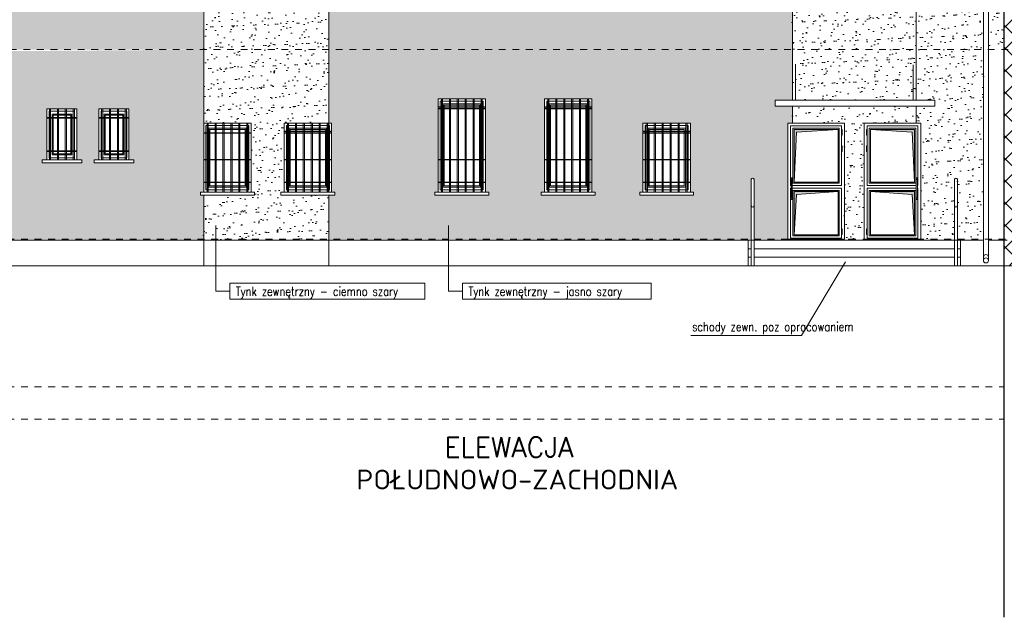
# Model space of a CAD drawing. Header units: millimetres. Extents: x 6354466 to 6508314, y -1889048 to -1342748.
# Tile 17 of 134: x 6396199 to 6413595, y -1791889 to -1781334. Entities that reach past the tile are written whole.
import ezdxf
from ezdxf.enums import TextEntityAlignment as Align

# ---------------------------------------------------------------- set-up
doc = ezdxf.new("R2010")
doc.units = ezdxf.units.MM
doc.linetypes.add('Przerywana', pattern=[4.8, 2.4, -2.4])
for name, color, linetype, lineweight in [('CIENKIE', 161, 'Continuous', 13), ('L-1', 10, 'Continuous', 30), ('L-3', 10, 'Continuous', 18), ('L-4', 92, 'Continuous', 20), ('L-5', 152, 'Continuous', 9), ('L-HATCH', 252, 'Continuous', 5), ('L-OPIS', 142, 'Continuous', 9)]:
    doc.layers.add(name, color=color, linetype=linetype, lineweight=lineweight)
doc.styles.add('160', font='simplex.shx', dxfattribs={"width": 0.8, "height": 160})
doc.styles.add('SIM-DIM', font='simplex.shx', dxfattribs={"width": 0.7, "bigfont": 'cdmbigpl.shx'})

msp = doc.modelspace()

# ---------------------------------------------------------------- hatches: boundary and pattern name
at = {"layer": 'L-3', "lineweight": 5, "ltscale": 10, "transparency": 33554687}
h = msp.add_hatch(dxfattribs=at)
h.set_pattern_fill('AR-SAND', color=256, scale=5.4, angle=45)
h.paths.add_polyline_path([(6399443.1, -1777766.1), (6399443.1, -1775595), (6392333.1, -1775595), (6392333.1, -1776116.1), (6392333.1, -1776296.1), (6392333.1, -1776696.1), (6392333.1, -1777196.1), (6392333.1, -1777596.1), (6392333.1, -1777766.1), (6392388.1, -1777766.1), (6392388.1, -1777816.1), (6392333.1, -1777816.1), (6392333.1, -1778554.1), (6399443.1, -1778554.1), (6399438.1, -1777816.1), (6399438.1, -1777766.1)])
h.paths.add_polyline_path([(6399443.1, -1781056.1), (6399443.1, -1778554.1), (6392333.1, -1778554.1), (6392333.1, -1779406.1), (6392333.1, -1779586.1), (6392333.1, -1779986.1), (6392333.1, -1780486.1), (6392333.1, -1780886.1), (6392333.1, -1781056.1), (6392388.1, -1781056.1), (6392388.1, -1781106.1), (6392333.1, -1781106.1), (6392333.1, -1781864.1), (6393293.1, -1781864.1), (6393293.1, -1781302.1), (6393293.1, -1781152.1), (6393373.1, -1781152.1), (6393513.1, -1781152.1), (6393653.1, -1781152.1), (6393793.1, -1781152.1), (6393933.1, -1781152.1), (6394073.1, -1781152.1), (6394133.1, -1781152.1), (6394133.1, -1781312.1), (6394133.1, -1781864.1), (6394453.1, -1781864.1), (6394453.1, -1781302.1), (6394453.1, -1781152.1), (6394533.1, -1781152.1), (6394673.1, -1781152.1), (6394813.1, -1781152.1), (6394953.1, -1781152.1), (6395093.1, -1781152.1), (6395233.1, -1781152.1), (6395293.1, -1781152.1), (6395293.1, -1781312.1), (6395293.1, -1781864.1), (6399443.1, -1781864.1), (6399438.1, -1781106.1), (6399438.1, -1781056.1)])
h.paths.add_polyline_path([(6398130.3, -1783810.6), (6398130.3, -1782910.6), (6397600.3, -1782910.6), (6397600.3, -1783810.6)], flags=16)
h.paths.add_polyline_path([(6397515.3, -1783860.6), (6398215.3, -1783860.6), (6398215.3, -1783810.6), (6398130.3, -1783810.6), (6397600.3, -1783810.6), (6397515.3, -1783810.6)], flags=16)
h.paths.add_polyline_path([(6399443.1, -1784434.1), (6399388.1, -1784434.1), (6399388.1, -1784384.1), (6399443.1, -1784384.1), (6399443.1, -1784204.1), (6399443.1, -1783804.1), (6399443.1, -1783334.1), (6399443.1, -1783304.1), (6399443.1, -1783164.1), (6399443.1, -1781864.1), (6395293.1, -1781894.1), (6395293.1, -1782064.1), (6395348.1, -1782064.1), (6395348.1, -1781179.7), (6394398.1, -1781179.7), (6394398.1, -1782064.1), (6394453.1, -1782064.1), (6394453.1, -1781864.1), (6394133.1, -1781894.1), (6394133.1, -1782064.1), (6394188.1, -1782064.1), (6394188.1, -1781179.7), (6393238.1, -1781179.7), (6393238.1, -1782064.1), (6393293.1, -1782064.1), (6393293.1, -1781864.1), (6392333.1, -1781864.1), (6392333.1, -1782734.1), (6392333.1, -1782914.1), (6392333.1, -1783314.1), (6392333.1, -1783814.1), (6392333.1, -1784214.1), (6392333.1, -1784384.1), (6392388.1, -1784384.1), (6392388.1, -1784434.1), (6392333.1, -1784434.1), (6392333.1, -1785214.1), (6393203.1, -1785214.1), (6393203.1, -1783472.1), (6394603.1, -1783472.1), (6394603.1, -1785214.1), (6399443.1, -1785214.1)])
h.paths.add_polyline_path([(6392333.1, -1785230.6), (6393203.1, -1785230.6), (6393203.1, -1785214.1), (6392333.1, -1785214.1)])
h.paths.add_polyline_path([(6397593.1, -1777196.1), (6397593.1, -1777036.1), (6397593.1, -1776446.1), (6397593.1, -1776296.1), (6397658.1, -1776296.1), (6397798.1, -1776296.1), (6397938.1, -1776296.1), (6398078.1, -1776296.1), (6398123.1, -1776296.1), (6398123.1, -1776456.1), (6398123.1, -1777046.1), (6398123.1, -1777196.1), (6398208.1, -1777196.1), (6398208.1, -1777246.1), (6397508.1, -1777246.1), (6397508.1, -1777196.1)], flags=16)
h.paths.add_polyline_path([(6396673.1, -1777196.1), (6396673.1, -1777036.1), (6396673.1, -1776446.1), (6396673.1, -1776296.1), (6396738.1, -1776296.1), (6396878.1, -1776296.1), (6397018.1, -1776296.1), (6397158.1, -1776296.1), (6397203.1, -1776296.1), (6397203.1, -1776456.1), (6397203.1, -1777046.1), (6397203.1, -1777196.1), (6397288.1, -1777196.1), (6397288.1, -1777246.1), (6396588.1, -1777246.1), (6396588.1, -1777196.1)], flags=16)
h.paths.add_polyline_path([(6393293.1, -1777234.1), (6393293.1, -1777054.1), (6393293.1, -1776472.1), (6393293.1, -1776322.1), (6393373.1, -1776322.1), (6393513.1, -1776322.1), (6393653.1, -1776322.1), (6393793.1, -1776322.1), (6393933.1, -1776322.1), (6394073.1, -1776322.1), (6394133.1, -1776322.1), (6394133.1, -1776482.1), (6394133.1, -1777064.1), (6394133.1, -1777234.1), (6394188.1, -1777234.1), (6394188.1, -1777284.1), (6393238.1, -1777284.1), (6393238.1, -1777234.1)], flags=16)
h.paths.add_polyline_path([(6394453.1, -1777234.1), (6394453.1, -1777054.1), (6394453.1, -1776472.1), (6394453.1, -1776322.1), (6394533.1, -1776322.1), (6394673.1, -1776322.1), (6394813.1, -1776322.1), (6394953.1, -1776322.1), (6395093.1, -1776322.1), (6395233.1, -1776322.1), (6395293.1, -1776322.1), (6395293.1, -1776482.1), (6395293.1, -1777064.1), (6395293.1, -1777234.1), (6395348.1, -1777234.1), (6395348.1, -1777284.1), (6394398.1, -1777284.1), (6394398.1, -1777234.1)], flags=16)
h.paths.add_polyline_path([(6397593.1, -1780486.1), (6397593.1, -1780326.1), (6397593.1, -1779736.1), (6397593.1, -1779586.1), (6397658.1, -1779586.1), (6397798.1, -1779586.1), (6397938.1, -1779586.1), (6398078.1, -1779586.1), (6398123.1, -1779586.1), (6398123.1, -1779746.1), (6398123.1, -1780336.1), (6398123.1, -1780486.1), (6398208.1, -1780486.1), (6398208.1, -1780536.1), (6397508.1, -1780536.1), (6397508.1, -1780486.1)], flags=16)
h.paths.add_polyline_path([(6396673.1, -1780486.1), (6396673.1, -1780326.1), (6396673.1, -1779736.1), (6396673.1, -1779586.1), (6396738.1, -1779586.1), (6396878.1, -1779586.1), (6397018.1, -1779586.1), (6397158.1, -1779586.1), (6397203.1, -1779586.1), (6397203.1, -1779746.1), (6397203.1, -1780336.1), (6397203.1, -1780486.1), (6397288.1, -1780486.1), (6397288.1, -1780536.1), (6396588.1, -1780536.1), (6396588.1, -1780486.1)], flags=16)
h.paths.add_polyline_path([(6393293.1, -1780524.1), (6393293.1, -1780344.1), (6393293.1, -1779762.1), (6393293.1, -1779612.1), (6393373.1, -1779612.1), (6393513.1, -1779612.1), (6393653.1, -1779612.1), (6393793.1, -1779612.1), (6393933.1, -1779612.1), (6394073.1, -1779612.1), (6394133.1, -1779612.1), (6394133.1, -1779772.1), (6394133.1, -1780354.1), (6394133.1, -1780524.1), (6394188.1, -1780524.1), (6394188.1, -1780574.1), (6393238.1, -1780574.1), (6393238.1, -1780524.1)], flags=16)
h.paths.add_polyline_path([(6394453.1, -1780524.1), (6394453.1, -1780344.1), (6394453.1, -1779762.1), (6394453.1, -1779612.1), (6394533.1, -1779612.1), (6394673.1, -1779612.1), (6394813.1, -1779612.1), (6394953.1, -1779612.1), (6395093.1, -1779612.1), (6395233.1, -1779612.1), (6395293.1, -1779612.1), (6395293.1, -1779772.1), (6395293.1, -1780354.1), (6395293.1, -1780524.1), (6395348.1, -1780524.1), (6395348.1, -1780574.1), (6394398.1, -1780574.1), (6394398.1, -1780524.1)], flags=16)
h.paths.add_polyline_path([(6394529.8, -1783061.3), (6394913, -1783061.3), (6394913, -1783166.4), (6392935.2, -1783166.4), (6392935.2, -1783061.3), (6393294.7, -1783061.3)], flags=16)
h.paths.add_polyline_path([(6396673.1, -1783814.1), (6396673.1, -1783654.1), (6396673.1, -1783064.1), (6396673.1, -1782914.1), (6396738.1, -1782914.1), (6396878.1, -1782914.1), (6397018.1, -1782914.1), (6397158.1, -1782914.1), (6397203.1, -1782914.1), (6397203.1, -1783074.1), (6397203.1, -1783664.1), (6397203.1, -1783814.1), (6397288.1, -1783814.1), (6397288.1, -1783864.1), (6396588.1, -1783864.1), (6396588.1, -1783814.1)], flags=16)
h = msp.add_hatch(dxfattribs=at)
h.set_pattern_fill('AR-SAND', color=256, scale=5.4, angle=45)
h.paths.add_polyline_path([(6399443.1, -1778554.1), (6401653.1, -1778554.1), (6401653.1, -1777816.1), (6400758.1, -1777816.1), (6400758.1, -1777766.1), (6400813.1, -1777766.1), (6400813.1, -1777586.1), (6400813.1, -1777186.1), (6400813.1, -1776686.1), (6400813.1, -1776286.1), (6400813.1, -1776116.1), (6400893.1, -1776116.1), (6401033.1, -1776116.1), (6401173.1, -1776116.1), (6401313.1, -1776116.1), (6401453.1, -1776116.1), (6401593.1, -1776116.1), (6401653.1, -1776116.1), (6401653.1, -1775595), (6399443.1, -1775595), (6399443.1, -1777766.1), (6399493.1, -1777766.1), (6399493.1, -1777586.1), (6399493.1, -1777186.1), (6399493.1, -1776686.1), (6399493.1, -1776286.1), (6399493.1, -1776116.1), (6399573.1, -1776116.1), (6399713.1, -1776116.1), (6399853.1, -1776116.1), (6399993.1, -1776116.1), (6400133.1, -1776116.1), (6400273.1, -1776116.1), (6400333.1, -1776116.1), (6400333.1, -1776296.1), (6400333.1, -1776696.1), (6400333.1, -1777196.1), (6400333.1, -1777596.1), (6400333.1, -1777766.1), (6400388.1, -1777766.1), (6400388.1, -1777816.1), (6399443.1, -1777816.1)])
h.paths.add_polyline_path([(6399443.1, -1781056.1), (6399493.1, -1781056.1), (6399493.1, -1780876.1), (6399493.1, -1780476.1), (6399493.1, -1779976.1), (6399493.1, -1779576.1), (6399493.1, -1779406.1), (6399573.1, -1779406.1), (6399713.1, -1779406.1), (6399853.1, -1779406.1), (6399993.1, -1779406.1), (6400133.1, -1779406.1), (6400273.1, -1779406.1), (6400333.1, -1779406.1), (6400333.1, -1779586.1), (6400333.1, -1779986.1), (6400333.1, -1780486.1), (6400333.1, -1780886.1), (6400333.1, -1781056.1), (6400388.1, -1781056.1), (6400388.1, -1781106.1), (6399443.1, -1781106.1), (6399443.1, -1781864.1), (6401653.1, -1781864.1), (6401653.1, -1781106.1), (6400758.1, -1781106.1), (6400758.1, -1781056.1), (6400813.1, -1781056.1), (6400813.1, -1780876.1), (6400813.1, -1780476.1), (6400813.1, -1779976.1), (6400813.1, -1779576.1), (6400813.1, -1779406.1), (6400893.1, -1779406.1), (6401033.1, -1779406.1), (6401173.1, -1779406.1), (6401313.1, -1779406.1), (6401453.1, -1779406.1), (6401593.1, -1779406.1), (6401653.1, -1779406.1), (6401653.1, -1778554.1), (6399443.1, -1778554.1)])
h.paths.add_polyline_path([(6401653.1, -1785214.1), (6401653.1, -1784434.1), (6400808.1, -1784434.1), (6400808.1, -1784384.1), (6400863.1, -1784384.1), (6400863.1, -1784204.1), (6400863.1, -1783804.1), (6400863.1, -1783334.1), (6400863.1, -1783304.1), (6400863.1, -1783164.1), (6400943.1, -1783164.1), (6401083.1, -1783164.1), (6401223.1, -1783164.1), (6401363.1, -1783164.1), (6401503.1, -1783164.1), (6401653.1, -1783164.1), (6401653.1, -1781864.1), (6399443.1, -1781864.1), (6399443.1, -1783164.1), (6399523.1, -1783164.1), (6399663.1, -1783164.1), (6399803.1, -1783164.1), (6399943.1, -1783164.1), (6400083.1, -1783164.1), (6400223.1, -1783164.1), (6400283.1, -1783164.1), (6400283.1, -1783314.1), (6400283.1, -1783344.1), (6400283.1, -1783814.1), (6400283.1, -1784214.1), (6400283.1, -1784384.1), (6400338.1, -1784384.1), (6400338.1, -1784434.1), (6399443.1, -1784434.1), (6399443.1, -1785214.1)])
h.paths.add_polyline_path([(6399443.1, -1785230.6), (6399443.1, -1785214.1), (6401653.1, -1785214.1), (6401653.1, -1785230.6)])
h = msp.add_hatch(dxfattribs=at)
h.set_pattern_fill('AR-SAND', color=256, scale=5.4, angle=45)
h.paths.add_polyline_path([(6409850.3, -1778550.6), (6409850.3, -1777812.6), (6409795.3, -1777812.6), (6409795.3, -1777762.6), (6409850.3, -1777762.6), (6409850.3, -1777582.6), (6409850.3, -1777182.6), (6409850.3, -1776682.6), (6409850.3, -1776282.6), (6409850.3, -1776112.6), (6409850.3, -1775591.5), (6401660.3, -1775591.5), (6401660.3, -1776112.6), (6401660.3, -1776292.6), (6401660.3, -1776692.6), (6401660.3, -1777192.6), (6401660.3, -1777592.6), (6401660.3, -1777762.6), (6401715.3, -1777762.6), (6401715.3, -1777812.6), (6401660.3, -1777812.6), (6401660.3, -1778550.6)])
h.paths.add_polyline_path([(6409850.3, -1778550.6), (6401660.3, -1778550.6), (6401660.3, -1779402.6), (6401660.3, -1779582.6), (6401660.3, -1779982.6), (6401660.3, -1780482.6), (6401660.3, -1780882.6), (6401660.3, -1781052.6), (6401715.3, -1781052.6), (6401715.3, -1781102.6), (6401660.3, -1781102.6), (6401660.3, -1781860.6), (6409850.3, -1781860.6), (6409850.3, -1781102.6), (6409795.3, -1781102.6), (6409795.3, -1781052.6), (6409850.3, -1781052.6), (6409850.3, -1780872.6), (6409850.3, -1780472.6), (6409850.3, -1779972.6), (6409850.3, -1779572.6), (6409850.3, -1779402.6)])
h.paths.add_polyline_path([(6401710.3, -1783160.6), (6401710.3, -1783310.6), (6401710.3, -1783340.6), (6401710.3, -1783810.6), (6401710.3, -1784210.6), (6401710.3, -1784380.6), (6401765.3, -1784380.6), (6401765.3, -1784430.6), (6401660.3, -1784430.6), (6401660.3, -1785210.6), (6403773.3, -1785210.6), (6409124.2, -1785210.6), (6409124.2, -1784622.6), (6409124.2, -1784152.6, -0.8767874), (6409174.2, -1784152.6), (6409174.2, -1784622.6), (6409174.2, -1785210.6), (6409770.3, -1785210.6), (6409770.3, -1784460.6), (6409770.3, -1783210.6), (6409770.3, -1783160.6), (6409850.3, -1783160.6), (6409850.3, -1782862.3), (6409547.4, -1782862.3), (6409547.4, -1782757.1), (6409850.3, -1782757.1), (6409850.3, -1781860.6), (6401660.3, -1781860.6), (6401660.3, -1783160.6)])
h.paths.add_polyline_path([(6404230.3, -1776112.6), (6404370.3, -1776112.6), (6404430.3, -1776112.6), (6404430.3, -1776292.6), (6404430.3, -1776692.6), (6404430.3, -1777192.6), (6404430.3, -1777592.6), (6404430.3, -1777762.6), (6404485.3, -1777762.6), (6404485.3, -1777812.6), (6403535.3, -1777812.6), (6403535.3, -1777762.6), (6403590.3, -1777762.6), (6403590.3, -1777582.6), (6403590.3, -1777182.6), (6403590.3, -1776682.6), (6403590.3, -1776282.6), (6403590.3, -1776112.6), (6403670.3, -1776112.6), (6403810.3, -1776112.6), (6403950.3, -1776112.6), (6404090.3, -1776112.6), (6404210.3, -1776112.6)], is_closed=False, flags=16)
h.paths.add_polyline_path([(6406110.3, -1776112.6), (6406250.3, -1776112.6), (6406310.3, -1776112.6), (6406310.3, -1776292.6), (6406310.3, -1776692.6), (6406310.3, -1777192.6), (6406310.3, -1777592.6), (6406310.3, -1777762.6), (6406365.3, -1777762.6), (6406365.3, -1777812.6), (6405415.3, -1777812.6), (6405415.3, -1777762.6), (6405470.3, -1777762.6), (6405470.3, -1777582.6), (6405470.3, -1777182.6), (6405470.3, -1776682.6), (6405470.3, -1776282.6), (6405470.3, -1776112.6), (6405550.3, -1776112.6), (6405690.3, -1776112.6), (6405830.3, -1776112.6), (6405970.3, -1776112.6), (6406090.3, -1776112.6)], is_closed=False, flags=16)
h.paths.add_polyline_path([(6407850.3, -1776112.6), (6407990.3, -1776112.6), (6408050.3, -1776112.6), (6408050.3, -1776292.6), (6408050.3, -1776692.6), (6408050.3, -1777192.6), (6408050.3, -1777592.6), (6408050.3, -1777762.6), (6408105.3, -1777762.6), (6408105.3, -1777812.6), (6407155.3, -1777812.6), (6407155.3, -1777762.6), (6407210.3, -1777762.6), (6407210.3, -1777582.6), (6407210.3, -1777182.6), (6407210.3, -1776682.6), (6407210.3, -1776282.6), (6407210.3, -1776112.6), (6407290.3, -1776112.6), (6407430.3, -1776112.6), (6407570.3, -1776112.6), (6407710.3, -1776112.6), (6407830.3, -1776112.6)], is_closed=False, flags=16)
h.paths.add_polyline_path([(6404230.3, -1779402.6), (6404370.3, -1779402.6), (6404430.3, -1779402.6), (6404430.3, -1779582.6), (6404430.3, -1779982.6), (6404430.3, -1780482.6), (6404430.3, -1780882.6), (6404430.3, -1781052.6), (6404485.3, -1781052.6), (6404485.3, -1781102.6), (6403535.3, -1781102.6), (6403535.3, -1781052.6), (6403590.3, -1781052.6), (6403590.3, -1780872.6), (6403590.3, -1780472.6), (6403590.3, -1779972.6), (6403590.3, -1779572.6), (6403590.3, -1779402.6), (6403670.3, -1779402.6), (6403810.3, -1779402.6), (6403950.3, -1779402.6), (6404090.3, -1779402.6), (6404210.3, -1779402.6)], is_closed=False, flags=16)
h.paths.add_polyline_path([(6406110.3, -1779402.6), (6406250.3, -1779402.6), (6406310.3, -1779402.6), (6406310.3, -1779582.6), (6406310.3, -1779982.6), (6406310.3, -1780482.6), (6406310.3, -1780882.6), (6406310.3, -1781052.6), (6406365.3, -1781052.6), (6406365.3, -1781102.6), (6405415.3, -1781102.6), (6405415.3, -1781052.6), (6405470.3, -1781052.6), (6405470.3, -1780872.6), (6405470.3, -1780472.6), (6405470.3, -1779972.6), (6405470.3, -1779572.6), (6405470.3, -1779402.6), (6405550.3, -1779402.6), (6405690.3, -1779402.6), (6405830.3, -1779402.6), (6405970.3, -1779402.6), (6406090.3, -1779402.6)], is_closed=False, flags=16)
h.paths.add_polyline_path([(6407850.3, -1779402.6), (6407990.3, -1779402.6), (6408050.3, -1779402.6), (6408050.3, -1779582.6), (6408050.3, -1779982.6), (6408050.3, -1780482.6), (6408050.3, -1780882.6), (6408050.3, -1781052.6), (6408105.3, -1781052.6), (6408105.3, -1781102.6), (6407155.3, -1781102.6), (6407155.3, -1781052.6), (6407210.3, -1781052.6), (6407210.3, -1780872.6), (6407210.3, -1780472.6), (6407210.3, -1779972.6), (6407210.3, -1779572.6), (6407210.3, -1779402.6), (6407290.3, -1779402.6), (6407430.3, -1779402.6), (6407570.3, -1779402.6), (6407710.3, -1779402.6), (6407830.3, -1779402.6)], is_closed=False, flags=16)
h.paths.add_polyline_path([(6404230.3, -1782730.6), (6404370.3, -1782730.6), (6404430.3, -1782730.6), (6404430.3, -1782880.6), (6404430.3, -1782910.6), (6404430.3, -1783810.6), (6404430.3, -1784210.6), (6404430.3, -1784380.6), (6404485.3, -1784380.6), (6404485.3, -1784430.6), (6403535.3, -1784430.6), (6403535.3, -1784380.6), (6403590.3, -1784380.6), (6403590.3, -1784200.6), (6403590.3, -1783800.6), (6403590.3, -1782900.6), (6403590.3, -1782870.6), (6403590.3, -1782730.6), (6403670.3, -1782730.6), (6403810.3, -1782730.6), (6403950.3, -1782730.6), (6404090.3, -1782730.6), (6404210.3, -1782730.6)], is_closed=False, flags=16)
h.paths.add_polyline_path([(6406110.3, -1782730.6), (6406250.3, -1782730.6), (6406310.3, -1782730.6), (6406310.3, -1782880.6), (6406310.3, -1782910.6), (6406310.3, -1783810.6), (6406310.3, -1784210.6), (6406310.3, -1784380.6), (6406365.3, -1784380.6), (6406365.3, -1784430.6), (6405415.3, -1784430.6), (6405415.3, -1784380.6), (6405470.3, -1784380.6), (6405470.3, -1784200.6), (6405470.3, -1783800.6), (6405470.3, -1782900.6), (6405470.3, -1782870.6), (6405470.3, -1782730.6), (6405550.3, -1782730.6), (6405690.3, -1782730.6), (6405830.3, -1782730.6), (6405970.3, -1782730.6), (6406090.3, -1782730.6)], is_closed=False, flags=16)
h.paths.add_polyline_path([(6407850.3, -1783160.6), (6407990.3, -1783160.6), (6408050.3, -1783160.6), (6408050.3, -1783310.6), (6408050.3, -1783340.6), (6408050.3, -1783810.6), (6408050.3, -1784210.6), (6408050.3, -1784380.6), (6408105.3, -1784380.6), (6408105.3, -1784430.6), (6407155.3, -1784430.6), (6407155.3, -1784380.6), (6407210.3, -1784380.6), (6407210.3, -1784200.6), (6407210.3, -1783800.6), (6407210.3, -1783330.6), (6407210.3, -1783300.6), (6407210.3, -1783160.6), (6407290.3, -1783160.6), (6407430.3, -1783160.6), (6407570.3, -1783160.6), (6407710.3, -1783160.6), (6407830.3, -1783160.6)], is_closed=False, flags=16)
h = msp.add_hatch(dxfattribs=at)
h.set_pattern_fill('AR-SAND', color=256, scale=5.4, angle=45)
h.paths.add_polyline_path([(6409843.1, -1777816.1), (6409843.1, -1778554.1), (6412033.1, -1778554.1), (6412033.1, -1777816.1), (6411138.1, -1777816.1), (6411138.1, -1777766.1), (6411193.1, -1777766.1), (6411193.1, -1777586.1), (6411193.1, -1777186.1), (6411193.1, -1776686.1), (6411193.1, -1776286.1), (6411193.1, -1776116.1), (6411273.1, -1776116.1), (6411413.1, -1776116.1), (6411553.1, -1776116.1), (6411693.1, -1776116.1), (6411833.1, -1776116.1), (6411973.1, -1776116.1), (6412033.1, -1776116.1), (6412033.1, -1775595), (6409843.1, -1775595), (6409843.1, -1776116.1), (6409923.1, -1776116.1), (6410063.1, -1776116.1), (6410203.1, -1776116.1), (6410343.1, -1776116.1), (6410483.1, -1776116.1), (6410623.1, -1776116.1), (6410683.1, -1776116.1), (6410683.1, -1776296.1), (6410683.1, -1776696.1), (6410683.1, -1777196.1), (6410683.1, -1777596.1), (6410683.1, -1777766.1), (6410738.1, -1777766.1), (6410738.1, -1777816.1)])
h.paths.add_polyline_path([(6411273.1, -1779406.1), (6411413.1, -1779406.1), (6411553.1, -1779406.1), (6411693.1, -1779406.1), (6411833.1, -1779406.1), (6411973.1, -1779406.1), (6412033.1, -1779406.1), (6412033.1, -1778554.1), (6409843.1, -1778554.1), (6409843.1, -1779406.1), (6409923.1, -1779406.1), (6410063.1, -1779406.1), (6410203.1, -1779406.1), (6410343.1, -1779406.1), (6410483.1, -1779406.1), (6410623.1, -1779406.1), (6410683.1, -1779406.1), (6410683.1, -1779586.1), (6410683.1, -1779986.1), (6410683.1, -1780486.1), (6410683.1, -1780886.1), (6410683.1, -1781056.1), (6410738.1, -1781056.1), (6410738.1, -1781106.1), (6409843.1, -1781106.1), (6409843.1, -1781864.1), (6412033.1, -1781864.1), (6412033.1, -1781106.1), (6411138.1, -1781106.1), (6411138.1, -1781056.1), (6411193.1, -1781056.1), (6411193.1, -1780876.1), (6411193.1, -1780476.1), (6411193.1, -1779976.1), (6411193.1, -1779576.1), (6411193.1, -1779406.1), (6411253.1, -1779406.1)], is_closed=False)
h.paths.add_polyline_path([(6409843.1, -1782760.6), (6409899.7, -1782760.6), (6411977.8, -1782760.6), (6412033.1, -1782760.6), (6412033.1, -1781864.1), (6409843.1, -1781864.1)])
h.paths.add_polyline_path([(6409843.1, -1783164.1), (6410763.1, -1783164.1), (6410763.1, -1785214.1), (6411113.1, -1785214.1), (6411113.1, -1783164.1), (6412033.1, -1783164.1), (6412033.1, -1782865.8), (6409843.1, -1782865.8)])
h = msp.add_hatch(dxfattribs=at)
h.set_pattern_fill('AR-SAND', color=256, scale=5.4, angle=45)
h.paths.add_polyline_path([(6413590.3, -1781860.6), (6413590.3, -1778550.6), (6413315.1, -1778550.6), (6413315.1, -1781860.6)])
h.paths.add_polyline_path([(6413590.3, -1775591.5), (6413315.1, -1775591.5), (6413315.1, -1778550.6), (6413590.3, -1778550.6), (6413590.3, -1775594.8)], is_closed=False)
h.paths.add_polyline_path([(6412040.3, -1778550.6), (6413225.1, -1778550.6), (6413225.1, -1775591.5), (6412040.3, -1775591.5), (6412040.3, -1776112.6), (6412040.3, -1776292.6), (6412040.3, -1776692.6), (6412040.3, -1777192.6), (6412040.3, -1777592.6), (6412040.3, -1777762.6), (6412095.3, -1777762.6), (6412095.3, -1777812.6), (6412040.3, -1777812.6)])
h.paths.add_polyline_path([(6412040.3, -1779402.6), (6412040.3, -1779582.6), (6412040.3, -1779982.6), (6412040.3, -1780482.6), (6412040.3, -1780882.6), (6412040.3, -1781052.6), (6412095.3, -1781052.6), (6412095.3, -1781102.6), (6412040.3, -1781102.6), (6412040.3, -1781860.6), (6413225.1, -1781860.6), (6413225.1, -1778550.6), (6412040.3, -1778550.6)])
h.paths.add_polyline_path([(6412120.3, -1785210.6), (6412716.5, -1785210.6), (6412716.5, -1784622.6), (6412716.5, -1784152.6, -0.8767874), (6412766.5, -1784152.6), (6412766.5, -1784580.6), (6412766.5, -1784622.6), (6412766.5, -1785210.6), (6413225.1, -1785210.6), (6413225.1, -1781860.6), (6412040.3, -1781860.6), (6412040.3, -1782757.1), (6412368.3, -1782757.1), (6412368.3, -1782862.3), (6412040.3, -1782862.3), (6412040.3, -1783160.6), (6412120.3, -1783160.6), (6412120.3, -1785210.6)])
at = {"layer": 'L-HATCH', "ltscale": 10, "transparency": 33554687}
h = msp.add_hatch(dxfattribs=at)
h.set_pattern_fill('ANSI37', color=252, scale=87)
h.set_pattern_definition([(45, (-48566.55, 74678.3), (-195.320571, 195.320571), []), (135, (-48566.55, 74678.3), (-195.320571, -195.320571), [])])
h.paths.add_polyline_path([(6428680.3, -1772056), (6413590.3, -1772056), (6413590.3, -1785680.6), (6428680.3, -1785680.6)])
at = {"layer": 'L-HATCH'}
h = msp.add_hatch(color=256, dxfattribs=at)
h.dxf.hatch_style = 1
h.paths.add_polyline_path([(6410660.3, -1783270.6), (6409880.3, -1783270.6), (6409880.3, -1783283.7), (6409921.8, -1783334.2), (6409922.5, -1783320.6)])
h.paths.add_polyline_path([(6409921.8, -1783334.2), (6409880.3, -1783283.7), (6409880.3, -1784200.6)])
h = msp.add_hatch(color=256, dxfattribs=at)
h.dxf.hatch_style = 1
h.paths.add_polyline_path([(6411230.3, -1783270.6), (6412010.3, -1783270.6), (6412010.3, -1783283.7), (6411968.9, -1783334.2), (6411968.2, -1783320.6)])
h.paths.add_polyline_path([(6411968.9, -1783334.2), (6412010.3, -1783283.7), (6412010.3, -1784200.6)])
h = msp.add_hatch(color=256, dxfattribs=at)
h.dxf.hatch_style = 1
h.paths.add_polyline_path([(6410467.7, -1784383.6), (6410473.1, -1784370.6), (6409880.3, -1784370.6), (6409880.3, -1785115.2), (6409881.3, -1785114), (6409922.5, -1784420.6)])
h.paths.add_polyline_path([(6409881.3, -1785114), (6409880.3, -1785115.2), (6409880.3, -1785130.6)])
h.paths.add_polyline_path([(6410560.3, -1784370.6), (6410473.1, -1784370.6), (6410467.7, -1784383.6)])
h = msp.add_hatch(color=256, dxfattribs=at)
h.dxf.hatch_style = 1
h.paths.add_polyline_path([(6411423, -1784383.6), (6411417.6, -1784370.6), (6412010.3, -1784370.6), (6412010.3, -1785115.2), (6412009.4, -1785114), (6411968.2, -1784420.6)])
h.paths.add_polyline_path([(6412009.4, -1785114), (6412010.3, -1785115.2), (6412010.3, -1785130.6)])
h.paths.add_polyline_path([(6411330.3, -1784370.6), (6411417.6, -1784370.6), (6411423, -1784383.6)])

# ---------------------------------------------------------------- linework, layer by layer
at = {"layer": 'CIENKIE'}
for points in [[(6403590.3, -1784380.6), (6404430.3, -1784380.6), (6404430.3, -1782730.6), (6403590.3, -1782730.6)], [(6403590.3, -1784380.6), (6404430.3, -1784380.6), (6404430.3, -1782730.6), (6403590.3, -1782730.6)], [(6405470.3, -1784380.6), (6406310.3, -1784380.6), (6406310.3, -1782730.6), (6405470.3, -1782730.6)], [(6405470.3, -1784380.6), (6406310.3, -1784380.6), (6406310.3, -1782730.6), (6405470.3, -1782730.6)], [(6396680.3, -1783810.6), (6397210.3, -1783810.6), (6397210.3, -1782910.6), (6396680.3, -1782910.6)], [(6397600.3, -1783810.6), (6398130.3, -1783810.6), (6398130.3, -1782910.6), (6397600.3, -1782910.6)], [(6399450.3, -1784380.6), (6400290.3, -1784380.6), (6400290.3, -1783160.6), (6399450.3, -1783160.6)], [(6399450.3, -1784380.6), (6400290.3, -1784380.6), (6400290.3, -1783160.6), (6399450.3, -1783160.6)], [(6400870.3, -1784380.6), (6401710.3, -1784380.6), (6401710.3, -1783160.6), (6400870.3, -1783160.6)], [(6400870.3, -1784380.6), (6401710.3, -1784380.6), (6401710.3, -1783160.6), (6400870.3, -1783160.6)], [(6407210.3, -1784380.6), (6408050.3, -1784380.6), (6408050.3, -1783160.6), (6407210.3, -1783160.6)], [(6407210.3, -1784380.6), (6408050.3, -1784380.6), (6408050.3, -1783160.6), (6407210.3, -1783160.6)], [(6412120.3, -1783160.6), (6411120.3, -1783160.6), (6411120.3, -1785210.6), (6412120.3, -1785210.6)], [(6396595.3, -1783860.6), (6397295.3, -1783860.6), (6397295.3, -1783810.6), (6396595.3, -1783810.6)], [(6397515.3, -1783860.6), (6398215.3, -1783860.6), (6398215.3, -1783810.6), (6397515.3, -1783810.6)], [(6399395.3, -1784430.6), (6400345.3, -1784430.6), (6400345.3, -1784380.6), (6399395.3, -1784380.6)], [(6400815.3, -1784430.6), (6401765.3, -1784430.6), (6401765.3, -1784380.6), (6400815.3, -1784380.6)], [(6403535.3, -1784430.6), (6404485.3, -1784430.6), (6404485.3, -1784380.6), (6403535.3, -1784380.6)], [(6405415.3, -1784430.6), (6406365.3, -1784430.6), (6406365.3, -1784380.6), (6405415.3, -1784380.6)], [(6407155.3, -1784430.6), (6408105.3, -1784430.6), (6408105.3, -1784380.6), (6407155.3, -1784380.6)]]:
    msp.add_lwpolyline(points, close=True, dxfattribs=at)
at = {"layer": 'L-1', "ltscale": 10}
msp.add_line((6413590.3, -1791888.9), (6413590.3, -1768777.5), dxfattribs=at)
at = {"layer": 'L-3'}
for p, q in [((6413590.3, -1771756), (6413590.3, -1785672.6)), ((6409906.9, -1782757.1), (6409906.9, -1782120.7)), ((6411985.1, -1782757.1), (6411985.1, -1782131.8)), ((6409547.4, -1782757.1), (6409547.4, -1782862.3)), ((6409547.4, -1782757.1), (6412368.3, -1782757.1)), ((6412368.3, -1782757.1), (6412368.3, -1782862.3)), ((6409547.4, -1782862.3), (6412368.3, -1782862.3))]:
    msp.add_line(p, q, dxfattribs=at)
for points in [[(6403670.3, -1784380.6), (6403650.3, -1784380.6), (6403650.3, -1782730.6), (6403670.3, -1782730.6)], [(6403810.3, -1784380.6), (6403790.3, -1784380.6), (6403790.3, -1782730.6), (6403810.3, -1782730.6)], [(6403950.3, -1784380.6), (6403930.3, -1784380.6), (6403930.3, -1782730.6), (6403950.3, -1782730.6)], [(6404070.3, -1784380.6), (6404090.3, -1784380.6), (6404090.3, -1782730.6), (6404070.3, -1782730.6)], [(6404210.3, -1784380.6), (6404230.3, -1784380.6), (6404230.3, -1782730.6), (6404210.3, -1782730.6)], [(6404350.3, -1784380.6), (6404370.3, -1784380.6), (6404370.3, -1782730.6), (6404350.3, -1782730.6)], [(6405550.3, -1784380.6), (6405530.3, -1784380.6), (6405530.3, -1782730.6), (6405550.3, -1782730.6)], [(6405690.3, -1784380.6), (6405670.3, -1784380.6), (6405670.3, -1782730.6), (6405690.3, -1782730.6)], [(6405830.3, -1784380.6), (6405810.3, -1784380.6), (6405810.3, -1782730.6), (6405830.3, -1782730.6)], [(6405950.3, -1784380.6), (6405970.3, -1784380.6), (6405970.3, -1782730.6), (6405950.3, -1782730.6)], [(6406090.3, -1784380.6), (6406110.3, -1784380.6), (6406110.3, -1782730.6), (6406090.3, -1782730.6)], [(6406230.3, -1784380.6), (6406250.3, -1784380.6), (6406250.3, -1782730.6), (6406230.3, -1782730.6)], [(6396745.3, -1783810.6), (6396725.3, -1783810.6), (6396725.3, -1782910.6), (6396745.3, -1782910.6)], [(6396885.3, -1783810.6), (6396865.3, -1783810.6), (6396865.3, -1782910.6), (6396885.3, -1782910.6)], [(6397005.3, -1783810.6), (6397025.3, -1783810.6), (6397025.3, -1782910.6), (6397005.3, -1782910.6)], [(6397145.3, -1783810.6), (6397165.3, -1783810.6), (6397165.3, -1782910.6), (6397145.3, -1782910.6)], [(6397665.3, -1783810.6), (6397645.3, -1783810.6), (6397645.3, -1782910.6), (6397665.3, -1782910.6)], [(6397805.3, -1783810.6), (6397785.3, -1783810.6), (6397785.3, -1782910.6), (6397805.3, -1782910.6)], [(6397925.3, -1783810.6), (6397945.3, -1783810.6), (6397945.3, -1782910.6), (6397925.3, -1782910.6)], [(6398065.3, -1783810.6), (6398085.3, -1783810.6), (6398085.3, -1782910.6), (6398065.3, -1782910.6)], [(6403590.3, -1782880.6), (6404430.3, -1782880.6), (6404430.3, -1782870.6), (6403590.3, -1782870.6)], [(6403590.3, -1782870.6), (6404430.3, -1782870.6), (6404430.3, -1782880.6), (6403590.3, -1782880.6)], [(6403590.3, -1782910.6), (6404430.3, -1782910.6), (6404430.3, -1782900.6), (6403590.3, -1782900.6)], [(6403590.3, -1782900.6), (6404430.3, -1782900.6), (6404430.3, -1782910.6), (6403590.3, -1782910.6)], [(6403630.3, -1784340.6), (6404390.3, -1784340.6), (6404390.3, -1782770.6), (6403630.3, -1782770.6)], [(6403680.3, -1784290.6), (6404340.3, -1784290.6), (6404340.3, -1782820.6), (6403680.3, -1782820.6)], [(6403700.3, -1784270.6), (6404320.3, -1784270.6), (6404320.3, -1782840.6), (6403700.3, -1782840.6)], [(6405470.3, -1782880.6), (6406310.3, -1782880.6), (6406310.3, -1782870.6), (6405470.3, -1782870.6)], [(6405470.3, -1782870.6), (6406310.3, -1782870.6), (6406310.3, -1782880.6), (6405470.3, -1782880.6)], [(6405470.3, -1782910.6), (6406310.3, -1782910.6), (6406310.3, -1782900.6), (6405470.3, -1782900.6)], [(6405470.3, -1782900.6), (6406310.3, -1782900.6), (6406310.3, -1782910.6), (6405470.3, -1782910.6)], [(6405510.3, -1784340.6), (6406270.3, -1784340.6), (6406270.3, -1782770.6), (6405510.3, -1782770.6)], [(6405560.3, -1784290.6), (6406220.3, -1784290.6), (6406220.3, -1782820.6), (6405560.3, -1782820.6)], [(6405580.3, -1784270.6), (6406200.3, -1784270.6), (6406200.3, -1782840.6), (6405580.3, -1782840.6)], [(6396680.3, -1783070.6), (6397210.3, -1783070.6), (6397210.3, -1783060.6), (6396680.3, -1783060.6)], [(6396680.3, -1783060.6), (6397210.3, -1783060.6), (6397210.3, -1783070.6), (6396680.3, -1783070.6)], [(6396720.3, -1783770.6), (6397170.3, -1783770.6), (6397170.3, -1782950.6), (6396720.3, -1782950.6)], [(6396770.3, -1783720.6), (6397120.3, -1783720.6), (6397120.3, -1783000.6), (6396770.3, -1783000.6)], [(6396790.3, -1783700.6), (6397100.3, -1783700.6), (6397100.3, -1783020.6), (6396790.3, -1783020.6)], [(6397600.3, -1783070.6), (6398130.3, -1783070.6), (6398130.3, -1783060.6), (6397600.3, -1783060.6)], [(6397600.3, -1783060.6), (6398130.3, -1783060.6), (6398130.3, -1783070.6), (6397600.3, -1783070.6)], [(6397640.3, -1783770.6), (6398090.3, -1783770.6), (6398090.3, -1782950.6), (6397640.3, -1782950.6)], [(6397690.3, -1783720.6), (6398040.3, -1783720.6), (6398040.3, -1783000.6), (6397690.3, -1783000.6)], [(6397710.3, -1783700.6), (6398020.3, -1783700.6), (6398020.3, -1783020.6), (6397710.3, -1783020.6)], [(6399490.3, -1784340.6), (6400250.3, -1784340.6), (6400250.3, -1783200.6), (6399490.3, -1783200.6)], [(6399530.3, -1784380.6), (6399510.3, -1784380.6), (6399510.3, -1783160.6), (6399530.3, -1783160.6)], [(6399540.3, -1784290.6), (6400200.3, -1784290.6), (6400200.3, -1783250.6), (6399540.3, -1783250.6)], [(6399560.3, -1784270.6), (6400180.3, -1784270.6), (6400180.3, -1783270.6), (6399560.3, -1783270.6)], [(6399670.3, -1784380.6), (6399650.3, -1784380.6), (6399650.3, -1783160.6), (6399670.3, -1783160.6)], [(6399810.3, -1784380.6), (6399790.3, -1784380.6), (6399790.3, -1783160.6), (6399810.3, -1783160.6)], [(6399930.3, -1784380.6), (6399950.3, -1784380.6), (6399950.3, -1783160.6), (6399930.3, -1783160.6)], [(6400070.3, -1784380.6), (6400090.3, -1784380.6), (6400090.3, -1783160.6), (6400070.3, -1783160.6)], [(6400210.3, -1784380.6), (6400230.3, -1784380.6), (6400230.3, -1783160.6), (6400210.3, -1783160.6)], [(6400910.3, -1784340.6), (6401670.3, -1784340.6), (6401670.3, -1783200.6), (6400910.3, -1783200.6)], [(6400950.3, -1784380.6), (6400930.3, -1784380.6), (6400930.3, -1783160.6), (6400950.3, -1783160.6)], [(6400960.3, -1784290.6), (6401620.3, -1784290.6), (6401620.3, -1783250.6), (6400960.3, -1783250.6)], [(6400980.3, -1784270.6), (6401600.3, -1784270.6), (6401600.3, -1783270.6), (6400980.3, -1783270.6)], [(6401090.3, -1784380.6), (6401070.3, -1784380.6), (6401070.3, -1783160.6), (6401090.3, -1783160.6)], [(6401230.3, -1784380.6), (6401210.3, -1784380.6), (6401210.3, -1783160.6), (6401230.3, -1783160.6)], [(6401350.3, -1784380.6), (6401370.3, -1784380.6), (6401370.3, -1783160.6), (6401350.3, -1783160.6)], [(6401490.3, -1784380.6), (6401510.3, -1784380.6), (6401510.3, -1783160.6), (6401490.3, -1783160.6)], [(6401630.3, -1784380.6), (6401650.3, -1784380.6), (6401650.3, -1783160.6), (6401630.3, -1783160.6)], [(6407250.3, -1784340.6), (6408010.3, -1784340.6), (6408010.3, -1783200.6), (6407250.3, -1783200.6)], [(6407290.3, -1784380.6), (6407270.3, -1784380.6), (6407270.3, -1783160.6), (6407290.3, -1783160.6)], [(6407300.3, -1784290.6), (6407960.3, -1784290.6), (6407960.3, -1783250.6), (6407300.3, -1783250.6)], [(6407320.3, -1784270.6), (6407940.3, -1784270.6), (6407940.3, -1783270.6), (6407320.3, -1783270.6)], [(6407430.3, -1784380.6), (6407410.3, -1784380.6), (6407410.3, -1783160.6), (6407430.3, -1783160.6)], [(6407570.3, -1784380.6), (6407550.3, -1784380.6), (6407550.3, -1783160.6), (6407570.3, -1783160.6)], [(6407690.3, -1784380.6), (6407710.3, -1784380.6), (6407710.3, -1783160.6), (6407690.3, -1783160.6)], [(6407830.3, -1784380.6), (6407850.3, -1784380.6), (6407850.3, -1783160.6), (6407830.3, -1783160.6)], [(6407970.3, -1784380.6), (6407990.3, -1784380.6), (6407990.3, -1783160.6), (6407970.3, -1783160.6)], [(6399450.3, -1783340.6), (6400290.3, -1783340.6), (6400290.3, -1783330.6), (6399450.3, -1783330.6)], [(6399450.3, -1783330.6), (6400290.3, -1783330.6), (6400290.3, -1783340.6), (6399450.3, -1783340.6)], [(6400870.3, -1783310.6), (6401710.3, -1783310.6), (6401710.3, -1783300.6), (6400870.3, -1783300.6)], [(6400870.3, -1783300.6), (6401710.3, -1783300.6), (6401710.3, -1783310.6), (6400870.3, -1783310.6)], [(6400870.3, -1783340.6), (6401710.3, -1783340.6), (6401710.3, -1783330.6), (6400870.3, -1783330.6)], [(6400870.3, -1783330.6), (6401710.3, -1783330.6), (6401710.3, -1783340.6), (6400870.3, -1783340.6)], [(6407210.3, -1783310.6), (6408050.3, -1783310.6), (6408050.3, -1783300.6), (6407210.3, -1783300.6)], [(6407210.3, -1783300.6), (6408050.3, -1783300.6), (6408050.3, -1783310.6), (6407210.3, -1783310.6)], [(6407210.3, -1783340.6), (6408050.3, -1783340.6), (6408050.3, -1783330.6), (6407210.3, -1783330.6)], [(6407210.3, -1783330.6), (6408050.3, -1783330.6), (6408050.3, -1783340.6), (6407210.3, -1783340.6)], [(6396680.3, -1783650.6), (6397210.3, -1783650.6), (6397210.3, -1783660.6), (6396680.3, -1783660.6)], [(6397600.3, -1783650.6), (6398130.3, -1783650.6), (6398130.3, -1783660.6), (6397600.3, -1783660.6)], [(6399450.3, -1783800.6), (6400290.3, -1783800.6), (6400290.3, -1783810.6), (6399450.3, -1783810.6)], [(6399450.3, -1783800.6), (6400290.3, -1783800.6), (6400290.3, -1783810.6), (6399450.3, -1783810.6)], [(6400870.3, -1783800.6), (6401710.3, -1783800.6), (6401710.3, -1783810.6), (6400870.3, -1783810.6)], [(6400870.3, -1783800.6), (6401710.3, -1783800.6), (6401710.3, -1783810.6), (6400870.3, -1783810.6)], [(6403590.3, -1783800.6), (6404430.3, -1783800.6), (6404430.3, -1783810.6), (6403590.3, -1783810.6)], [(6403590.3, -1783800.6), (6404430.3, -1783800.6), (6404430.3, -1783810.6), (6403590.3, -1783810.6)], [(6405470.3, -1783800.6), (6406310.3, -1783800.6), (6406310.3, -1783810.6), (6405470.3, -1783810.6)], [(6405470.3, -1783800.6), (6406310.3, -1783800.6), (6406310.3, -1783810.6), (6405470.3, -1783810.6)], [(6407210.3, -1783800.6), (6408050.3, -1783800.6), (6408050.3, -1783810.6), (6407210.3, -1783810.6)], [(6407210.3, -1783800.6), (6408050.3, -1783800.6), (6408050.3, -1783810.6), (6407210.3, -1783810.6)], [(6399450.3, -1784200.6), (6400290.3, -1784200.6), (6400290.3, -1784210.6), (6399450.3, -1784210.6)], [(6400870.3, -1784200.6), (6401710.3, -1784200.6), (6401710.3, -1784210.6), (6400870.3, -1784210.6)], [(6403590.3, -1784200.6), (6404430.3, -1784200.6), (6404430.3, -1784210.6), (6403590.3, -1784210.6)], [(6405470.3, -1784200.6), (6406310.3, -1784200.6), (6406310.3, -1784210.6), (6405470.3, -1784210.6)], [(6407210.3, -1784200.6), (6408050.3, -1784200.6), (6408050.3, -1784210.6), (6407210.3, -1784210.6)]]:
    msp.add_lwpolyline(points, close=True, dxfattribs=at)
at = {"layer": 'L-4', "ltscale": 10}
for p, q in [((6409124.2, -1784152.6), (6409124.2, -1784622.6)), ((6409124.2, -1785680.6), (6409124.2, -1784152.6)), ((6409174.2, -1784152.6), (6409174.2, -1784622.6)), ((6412716.5, -1784152.6), (6412716.5, -1784622.6)), ((6412766.5, -1784152.6), (6412766.5, -1784622.6)), ((6412766.5, -1785230.6), (6412766.5, -1784152.6)), ((6409174.2, -1784622.6), (6409174.2, -1785680.6)), ((6412716.5, -1784622.6), (6412716.5, -1785680.6)), ((6412766.5, -1785680.6), (6412766.5, -1784580.6))]:
    msp.add_line(p, q, dxfattribs=at)
for centre, start, end in [((6409149.2, -1784155.9), 7.51224, 172.48776), ((6412741.5, -1784155.9), 7.51224, 172.48776), ((6409149.2, -1784619.4), 187.51224, 352.48776), ((6412741.5, -1784619.4), 187.51224, 352.48776)]:
    msp.add_arc(centre, 25.2, start, end, dxfattribs=at)
at = {"layer": 'L-5', "ltscale": 8}
for p, q in [((6413225.1, -1775430.9), (6413225.1, -1785584.5)), ((6413315.1, -1775430.9), (6413315.1, -1785584.5)), ((6409850.3, -1775591.5), (6409850.3, -1782757.1)), ((6412040.3, -1775591.5), (6412040.3, -1782757.1)), ((6399450.3, -1781102.6), (6399450.3, -1784380.6)), ((6401660.3, -1781102.6), (6401660.3, -1784380.6)), ((6409850.3, -1782862.3), (6409850.3, -1783160.6)), ((6412040.3, -1782862.3), (6412040.3, -1783160.6)), ((6409770.3, -1783210.6), (6409770.3, -1784460.6)), ((6399450.3, -1784430.6), (6399450.3, -1785680.6)), ((6401660.3, -1784430.6), (6401660.3, -1785680.6))]:
    msp.add_line(p, q, dxfattribs=at)
at = {"layer": 'L-5', "ltscale": 0.5}
for p, q in [((6409070.3, -1785230.6), (6394610.3, -1785230.6)), ((6412620.3, -1785230.6), (6412716.5, -1785230.6)), ((6412766.5, -1785230.6), (6413225.1, -1785230.6)), ((6413315.1, -1785230.6), (6413644.1, -1785230.6)), ((6409070.3, -1785380.6), (6409070.3, -1785680.6)), ((6409070.3, -1785530.6), (6409124.2, -1785530.6)), ((6409174.2, -1785530.6), (6412716.5, -1785530.6)), ((6412766.5, -1785530.6), (6412820.3, -1785530.6)), ((6412820.3, -1785530.6), (6412820.3, -1785680.6))]:
    msp.add_line(p, q, dxfattribs=at)
for points in [[(6409829.8, -1784260.6), (6409820.3, -1784260.6), (6409820.3, -1783210.6), (6410720.3, -1783210.6), (6410720.3, -1784260.6), (6409849.8, -1784260.6)], [(6412060.9, -1784260.6), (6412070.3, -1784260.6), (6412070.3, -1783210.6), (6411170.3, -1783210.6), (6411170.3, -1784260.6), (6412040.9, -1784260.6)], [(6409829.8, -1784310.6), (6409820.3, -1784310.6), (6409820.3, -1785190.6), (6410720.3, -1785190.6), (6410720.3, -1784310.6), (6409849.8, -1784310.6)], [(6412060.9, -1784310.6), (6412070.3, -1784310.6), (6412070.3, -1785190.6), (6411170.3, -1785190.6), (6411170.3, -1784310.6), (6412040.9, -1784310.6)], [(6409124.2, -1785230.6), (6409070.3, -1785230.6), (6409070.3, -1785380.6)], [(6412120.3, -1785230.6), (6409174.2, -1785230.6)], [(6412120.3, -1785230.6), (6412716.5, -1785230.6)], [(6412766.5, -1785230.6), (6412820.3, -1785230.6), (6412820.3, -1785380.6), (6412766.5, -1785380.6)], [(6409124.2, -1785380.6), (6409070.3, -1785380.6)], [(6409124.2, -1785380.6), (6409070.3, -1785380.6)], [(6409124.2, -1785530.6), (6409070.3, -1785530.6)], [(6411820.3, -1785380.6), (6409174.2, -1785380.6)], [(6412716.5, -1785380.6), (6409174.2, -1785380.6)], [(6411520.3, -1785530.6), (6409174.2, -1785530.6)], [(6410070.3, -1785380.6), (6412716.5, -1785380.6)], [(6410370.3, -1785530.6), (6412716.5, -1785530.6)], [(6412766.5, -1785380.6), (6412820.3, -1785380.6), (6412820.3, -1785530.6)], [(6412766.5, -1785530.6), (6412820.3, -1785530.6)]]:
    msp.add_lwpolyline(points, dxfattribs=at)
for points in [[(6410680.3, -1784220.6), (6409860.3, -1784220.6), (6409860.3, -1783250.6), (6410680.3, -1783250.6)], [(6410730.3, -1783370.8), (6410720.3, -1783370.8), (6410720.3, -1783270.8), (6410730.3, -1783270.8)], [(6411160.3, -1783370.8), (6411170.3, -1783370.8), (6411170.3, -1783270.8), (6411160.3, -1783270.8)], [(6411210.3, -1784220.6), (6412030.3, -1784220.6), (6412030.3, -1783250.6), (6411210.3, -1783250.6)], [(6410730.3, -1783662.5), (6410720.3, -1783662.5), (6410720.3, -1783562.5), (6410730.3, -1783562.5)], [(6411160.3, -1783662.5), (6411170.3, -1783662.5), (6411170.3, -1783562.5), (6411160.3, -1783562.5)], [(6410680.3, -1784350.6), (6409860.3, -1784350.6), (6409860.3, -1785150.6), (6410680.3, -1785150.6)], [(6411210.3, -1784350.6), (6412030.3, -1784350.6), (6412030.3, -1785150.6), (6411210.3, -1785150.6)], [(6410730.3, -1785030.3), (6410720.3, -1785030.3), (6410720.3, -1785130.3), (6410730.3, -1785130.3)], [(6411160.3, -1785030.3), (6411170.3, -1785030.3), (6411170.3, -1785130.3), (6411160.3, -1785130.3)]]:
    msp.add_lwpolyline(points, close=True, dxfattribs=at)
for points in [[(6409829.8, -1784197.7, -0.2679492), (6409824.8, -1784189.1), (6409824.8, -1784139.1, -0.4142136), (6409834.8, -1784129.1), (6409844.8, -1784129.1, -0.4142136), (6409854.8, -1784139.1), (6409854.8, -1784189.1, -0.2679492), (6409849.8, -1784197.7, -0.2679492)], [(6412060.9, -1784197.7, 0.2679492), (6412065.9, -1784189.1), (6412065.9, -1784139.1, 0.4142136), (6412055.9, -1784129.1), (6412045.9, -1784129.1, 0.4142136), (6412035.9, -1784139.1), (6412035.9, -1784189.1, 0.2679492), (6412040.9, -1784197.7, 0.2679492)], [(6409829.8, -1784440.1, 0.2679492), (6409824.8, -1784448.8), (6409824.8, -1784498.8, 0.4142136), (6409834.8, -1784508.8), (6409844.8, -1784508.8, 0.4142136), (6409854.8, -1784498.8), (6409854.8, -1784448.8, 0.2679492), (6409849.8, -1784440.1, 0.2679492)], [(6412060.9, -1784440.1, -0.2679492), (6412065.9, -1784448.8), (6412065.9, -1784498.8, -0.4142136), (6412055.9, -1784508.8), (6412045.9, -1784508.8, -0.4142136), (6412035.9, -1784498.8), (6412035.9, -1784448.8, -0.2679492), (6412040.9, -1784440.1, -0.2679492)]]:
    msp.add_lwpolyline(points, format="xyb", dxfattribs=at)
for points in [[(6409839.8, -1784486.6), (6409839.8, -1784486.6, -0.4142136), (6409829.8, -1784476.6), (6409829.8, -1784161.2, -0.4142136), (6409839.8, -1784151.2), (6409839.8, -1784151.2, -0.4142136), (6409849.8, -1784161.2), (6409849.8, -1784476.6, -0.4142136)], [(6412050.9, -1784486.6), (6412050.9, -1784486.6, 0.4142136), (6412060.9, -1784476.6), (6412060.9, -1784161.2, 0.4142136), (6412050.9, -1784151.2), (6412050.9, -1784151.2, 0.4142136), (6412040.9, -1784161.2), (6412040.9, -1784476.6, 0.4142136)]]:
    msp.add_lwpolyline(points, format="xyb", close=True, dxfattribs=at)
at = {"layer": 'L-5', "ltscale": 10}
msp.add_circle((6413270.1, -1785584.5), 45, dxfattribs=at)
msp.add_arc((6413270.1, -1785526.9), 45, 0, 180, dxfattribs=at)
at = {"layer": 'L-HATCH', "linetype": 'Przerywana', "lineweight": 13, "ltscale": 50}
for p, q in [((6381384.2, -1781860.6), (6429104.6, -1781860.6)), ((6380863.2, -1785210.6), (6409124.2, -1785210.6)), ((6409174.2, -1785210.6), (6415363.4, -1785210.6)), ((6380863.2, -1787820.6), (6413600.3, -1787820.6)), ((6380863.2, -1788390.6), (6413600.3, -1788390.6))]:
    msp.add_line(p, q, dxfattribs=at)
at = {"layer": 'L-HATCH'}
for p, q in [((6409922.5, -1783320.6), (6410660.3, -1783270.6)), ((6411968.2, -1783320.6), (6411230.3, -1783270.6)), ((6409880.3, -1784200.6), (6409922.5, -1783320.6)), ((6412010.3, -1784200.6), (6411968.2, -1783320.6)), ((6409880.3, -1785130.6), (6409922.5, -1784420.6)), ((6409922.5, -1784420.6), (6410660.3, -1784370.6)), ((6411968.2, -1784420.6), (6411230.3, -1784370.6)), ((6412010.3, -1785130.6), (6411968.2, -1784420.6)), ((6379352, -1785680.6), (6430731.6, -1785680.6)), ((6417125.9, -1785680.6), (6380628.8, -1785680.6))]:
    msp.add_line(p, q, dxfattribs=at)
at = {"layer": 'L-HATCH', "lineweight": 13, "ltscale": 50}
msp.add_line((6413590.3, -1785680.6), (6413590.3, -1787820.6), dxfattribs=at)
at = {"layer": 'L-HATCH', "ltscale": 0.5}
for points in [[(6409770.3, -1783160.6), (6410770.3, -1783160.6), (6410770.3, -1785210.6), (6409770.3, -1785210.6)], [(6410660.3, -1784200.6), (6409880.3, -1784200.6), (6409880.3, -1783270.6), (6410660.3, -1783270.6)], [(6411120.3, -1785210.6), (6412120.3, -1785210.6), (6412120.3, -1783160.6), (6411120.3, -1783160.6)], [(6411230.3, -1784200.6), (6412010.3, -1784200.6), (6412010.3, -1783270.6), (6411230.3, -1783270.6)], [(6410660.3, -1784370.6), (6409880.3, -1784370.6), (6409880.3, -1785130.6), (6410660.3, -1785130.6)], [(6411230.3, -1784370.6), (6412010.3, -1784370.6), (6412010.3, -1785130.6), (6411230.3, -1785130.6)]]:
    msp.add_lwpolyline(points, close=True, dxfattribs=at)
at = {"layer": 'L-HATCH', "ltscale": 10}
msp.add_lwpolyline([(6412820.3, -1785680.6), (6409070.3, -1785680.6), (6409070.3, -1785230.6), (6412820.3, -1785230.6)], close=True, dxfattribs=at)
at = {"layer": 'L-OPIS'}
for p, q in [((6399662.4, -1786130.2), (6399662.4, -1784968)), ((6403773.3, -1786130.2), (6403773.3, -1784968)), ((6399910, -1786130.2), (6399662.4, -1786130.2)), ((6404020.9, -1786130.2), (6403773.3, -1786130.2))]:
    msp.add_line(p, q, dxfattribs=at)
at = {"layer": 'L-OPIS', "ltscale": 10}
for p, q in [((6410014.4, -1786911.6), (6410789.5, -1785612)), ((6408056.8, -1786911.6), (6410014.4, -1786911.6))]:
    msp.add_line(p, q, dxfattribs=at)
at = {"layer": 'L-OPIS'}
for points in [[(6403355.2, -1785989.7), (6399910, -1785989.7), (6399910, -1786270.7), (6403355.2, -1786270.7)], [(6407354.5, -1785989.7), (6404020.9, -1785989.7), (6404020.9, -1786270.7), (6407354.5, -1786270.7)]]:
    msp.add_lwpolyline(points, close=True, dxfattribs=at)

# ---------------------------------------------------------------- texts
at = {"layer": 'L-3', "style": 'SIM-DIM'}
for s, p in [('ELEWACJA', (6404840.6, -1788884.3)), ('POŁUDNOWO-ZACHODNIA', (6404990.8, -1789455.3))]:
    msp.add_text(s, height=350, dxfattribs=at).set_placement(p, align=Align.MIDDLE)
at = {"layer": 'L-OPIS', "char_height": 160, "attachment_point": 1, "style": '160'}
for s, insert, width in [('Tynk zewnętrzny - ciemno szary', (6400015.4, -1786052.3), 5414.745), ('Tynk zewnętrzny - jasno szary', (6404126.3, -1786052.3), 5414.745), ('schody zewn. poz opracowaniem', (6408079.4, -1786676.1), 2915.425)]:
    msp.add_mtext(s, dxfattribs=dict(at, insert=insert, width=width))

doc.saveas('drawing.dxf')
